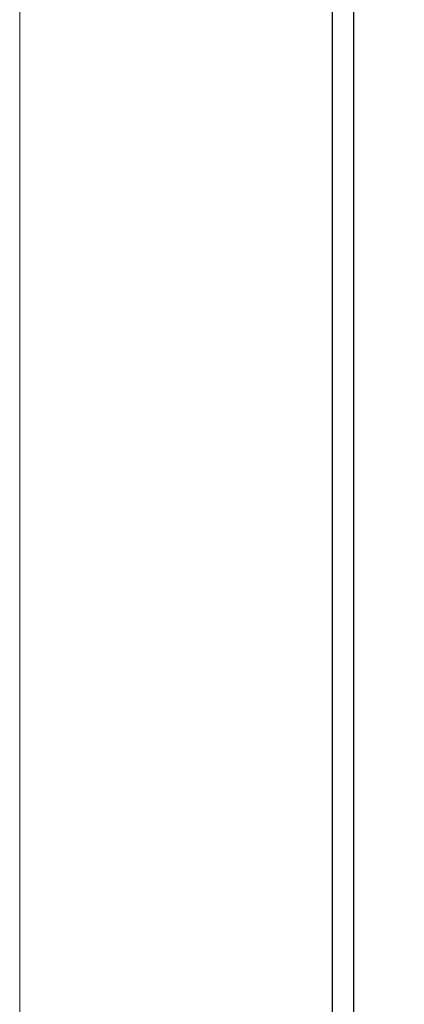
# Paper-space layout 'Blatt2' of a CAD drawing. Header units: millimetres. Extents: x 5 to 418, y 2 to 292.
# Tile 29 of 58: x 92.98 to 94.51, y 199.56 to 203.48. Entities that reach past the tile are written whole.
import ezdxf

# ---------------------------------------------------------------- set-up
doc = ezdxf.new("R2010")
doc.units = ezdxf.units.MM

psp = doc.layouts.new('Blatt2')

# ---------------------------------------------------------------- linework, layer by layer
at = {"color": 7, "linetype": 'Continuous', "lineweight": 18}
psp.add_line((92.984, 206.5513), (92.984, 183.7785), dxfattribs=at)
at = {"color": 7, "linetype": 'Continuous', "lineweight": 25}
for p, q in [((94.2255, 204.0655), (94.2255, 193.0422)), ((94.3096, 203.978), (94.3096, 193.0907))]:
    psp.add_line(p, q, dxfattribs=at)
at = {"color": 7, "linetype": 'Continuous', "lineweight": 18}
psp.add_open_spline([(87.2031, 211.5534), (89.0027, 210.4024), (92.603, 208.0999), (98.2665, 204.6893), (104.152, 201.3041), (109.7757, 198.2192), (113.454, 196.3072), (115.0425, 195.4815)], degree=3, knots=[0, 0, 0, 0, 0.2047211, 0.4095618, 0.6233946, 0.8373635, 1, 1, 1, 1], dxfattribs=at)
at = {"color": 7, "linetype": 'Continuous', "lineweight": 25}
psp.add_open_spline([(87.3479, 211.2543), (88.0371, 210.8057), (89.9608, 209.5533), (93.2756, 207.4878), (97.2883, 205.0559), (101.4612, 202.618), (105.7073, 200.2208), (109.8606, 197.9585), (113.0305, 196.2835), (114.7669, 195.3986), (115.1907, 195.1827)], degree=3, knots=[0, 0, 0, 0, 0.079167, 0.220979, 0.371612, 0.522329, 0.673084, 0.823745, 0.956982, 1, 1, 1, 1], dxfattribs=at)

doc.saveas('drawing.dxf')
